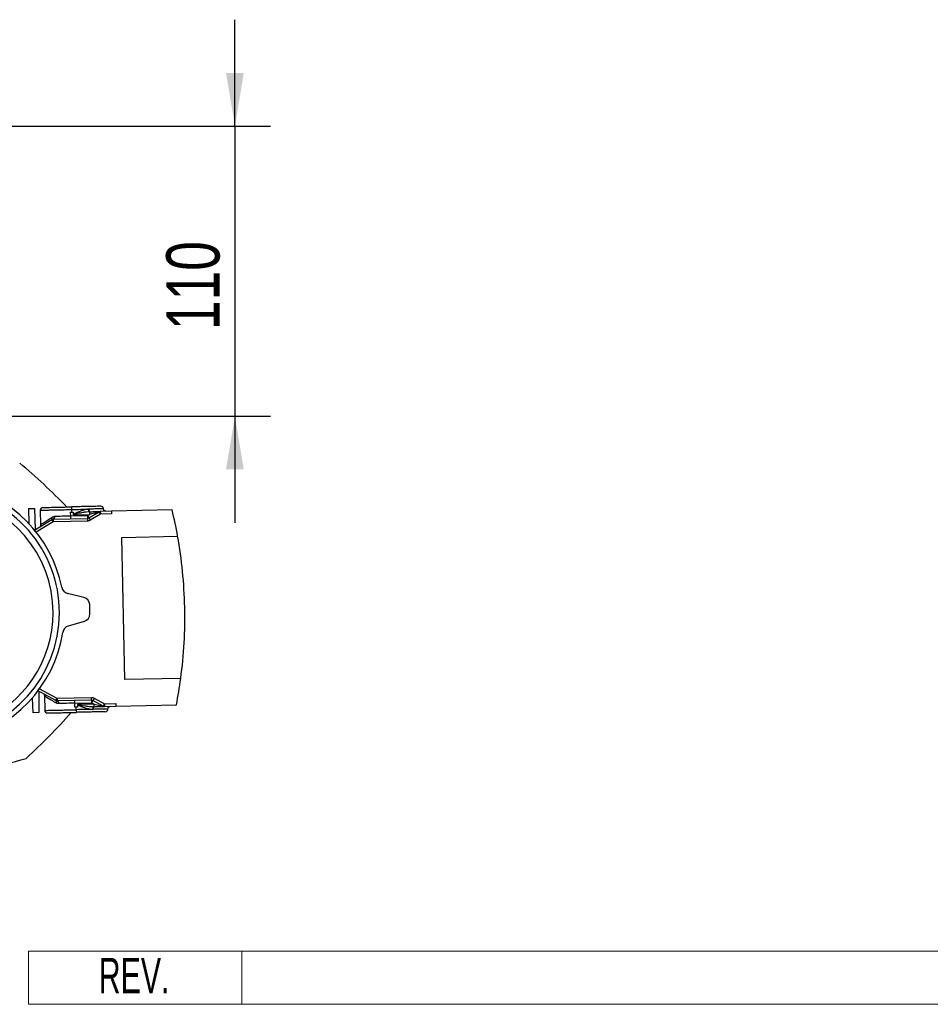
# Model space of a CAD drawing. Header units: millimetres. Extents: x 0 to 420, y 0 to 297.
# Tile 3 of 14: x 215 to 266, y 66 to 122. Entities that reach past the tile are written whole.
import ezdxf
from ezdxf.enums import TextEntityAlignment as Align

# ---------------------------------------------------------------- set-up
doc = ezdxf.new("R2010")
doc.units = ezdxf.units.MM
doc.layers.add('CARTIGLIO', color=140, linetype='Continuous')
doc.layers.add('QUOTE', color=174, linetype='Continuous')
doc.styles.add('SLDTEXTSTYLE0', font='TXT', dxfattribs={"width": 0.6382978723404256})
doc.styles.add('SLDTEXTSTYLE3', font='TXT', dxfattribs={"width": 0.75})
doc.dimstyles.new('SLDDIMSTYLE0', dxfattribs={"dimtxt": 3, "dimasz": 3, "dimexe": 0, "dimexo": 0.0625, "dimgap": 0.75, "dimtad": 1, "dimlfac": 6.740475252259, "dimrnd": 1e-09, "dimzin": 12, "dimdsep": 46, "dimtxsty": 'SLDTEXTSTYLE3', "dimsah": 1, "dimcen": 0.09, "dimadec": 0, "dimazin": 3, "dimtfac": 1, "dimtdec": 3, "dimtmove": 0, "dimatfit": 0, "dimfxl": 0, "dimfrac": 2, "dimtolj": 1, "dimtzin": 12, "dimarcsym": 0})

# ---------------------------------------------------------------- blocks, each defined once
blk = doc.blocks.new('SW_NOTE_0_27')
at = {"layer": 'CARTIGLIO', "color": 0, "insert": (2.340425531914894, 2.578135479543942), "char_height": 2, "attachment_point": 2, "style": 'SLDTEXTSTYLE0'}
blk.add_mtext('REV.', dxfattribs=at)
blk = doc.blocks.new('Cartiglio ALUSIC')
at = {"color": 161, "linetype": 'Continuous', "lineweight": 18}
for p, q in [((113.971100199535, 150.9990413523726), (113.971100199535, 153.9990413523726)), ((113.971100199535, 153.9990413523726), (313.621100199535, 153.9990413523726)), ((125.971100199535, 153.9990413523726), (125.971100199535, 150.9990413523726)), ((113.971100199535, 150.9990413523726), (313.621100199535, 150.9990413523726))]:
    blk.add_line(p, q, dxfattribs=at)
at = {"layer": 'CARTIGLIO', "color": 140}
blk.add_blockref('SW_NOTE_0_27', (117.5683224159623, 151.0374199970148), dxfattribs=at)
at = {"layer": 'CARTIGLIO', "color": 140, "style": 'SLDTEXTSTYLE0', "width": 0.6382978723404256}
for tag, height, p in [('AUTOATTR1', 3.5, (223.449403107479, 133.7003798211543)), ('AUTOATTR2', 3.5, (221.9290871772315, 127.4217635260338)), ('AUTOATTR11', 3.5, (222.8622803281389, 121.4105734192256)), ('AUTOATTR8', 4, (219.2444208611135, 110.0025032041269)), ('AUTOATTR9', 4, (218.1221976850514, 100.4234402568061)), ('AUTOATTR0', 4, (249.0325362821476, 100.3118048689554))]:
    blk.add_attdef(tag, text='', height=height, dxfattribs=at).set_placement(p, align=Align.TOP_CENTER)
at = {"layer": 'CARTIGLIO', "color": 140}
for tag in ['AUTOATTR13', 'AUTOATTR12', 'AUTOATTR10', 'AUTOATTR7', 'AUTOATTR6', 'AUTOATTR5', 'AUTOATTR4', 'AUTOATTR3']:
    blk.add_attdef(tag, (0, 0), '', height=4, dxfattribs=at)
blk = doc.blocks.new('_D_1')
at = {"layer": 'QUOTE'}
for p, q in [((226.7912083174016, 115.6079765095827), (226.7912083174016, 121.6079765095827)), ((208.1660220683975, 115.6079765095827), (228.7912083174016, 115.6079765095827)), ((226.7912083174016, 115.6079765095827), (226.7912083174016, 99.2886524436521)), ((208.1660220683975, 99.2886524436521), (228.7912083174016, 99.2886524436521)), ((226.7912083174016, 99.2886524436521), (226.7912083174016, 93.28865244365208))]:
    blk.add_line(p, q, dxfattribs=at)
for points in [[(226.7912083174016, 115.6079765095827), (227.2912083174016, 118.6079765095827), (226.2912083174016, 118.6079765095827)], [(226.7912083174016, 99.2886524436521), (226.2912083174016, 96.2886524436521), (227.2912083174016, 96.2886524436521)]]:
    blk.add_solid(points, dxfattribs=at)
at = {"layer": 'QUOTE', "insert": (222.9240049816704, 104.1233145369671), "char_height": 3, "attachment_point": 1, "rotation": 90.00000000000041, "style": 'SLDTEXTSTYLE3'}
blk.add_mtext('110', dxfattribs=at)

msp = doc.modelspace()

# ---------------------------------------------------------------- linework, layer by layer
at = {"color": 7, "linetype": 'Continuous', "lineweight": 25}
for p, q in [((215.1778552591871, 94.0905564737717), (215.5028118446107, 94.09132280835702)), ((215.1778552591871, 94.0905564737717), (215.1798493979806, 93.24558797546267)), ((215.5028118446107, 94.09132280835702), (215.5522370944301, 92.90468862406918)), ((215.8321636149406, 93.99117460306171), (215.8501923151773, 93.1715885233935)), ((217.5420275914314, 93.880393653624), (217.6152856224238, 93.88200513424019)), ((217.546921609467, 93.65791123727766), (217.5420275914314, 93.880393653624)), ((217.6152856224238, 93.88200513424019), (217.6120229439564, 94.03032674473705)), ((217.6152856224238, 93.88200513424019), (217.6885436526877, 93.88361661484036)), ((217.6885436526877, 93.88361661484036), (217.6916163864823, 93.74392943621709)), ((217.6947989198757, 93.73536081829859), (218.6223814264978, 93.75576516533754)), ((218.4955624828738, 93.67877879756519), (218.6223814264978, 93.75576516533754)), ((218.5623783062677, 94.05123201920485), (218.5386479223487, 94.05026496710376)), ((218.5725488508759, 93.5519598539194), (219.1386815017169, 93.8956348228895)), ((218.6191236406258, 93.90386436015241), (218.6448372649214, 93.9046525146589)), ((219.2156678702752, 93.76881587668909), (218.6495352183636, 93.42514091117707)), ((219.8401097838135, 93.93094531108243), (219.2124051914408, 93.91713749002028)), ((219.8433724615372, 93.78262369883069), (219.2156678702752, 93.76881587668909)), ((223.2545603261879, 94.00605408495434), (219.8401097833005, 93.93094531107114)), ((219.8401097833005, 93.93094531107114), (219.8433724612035, 93.78262369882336)), ((215.4719385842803, 92.85594282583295), (216.477049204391, 93.46610258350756)), ((216.5540355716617, 93.33928364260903), (215.6004939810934, 92.76042923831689)), ((216.5507728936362, 93.48760525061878), (218.4988251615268, 93.53045718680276)), ((218.502087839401, 93.38213557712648), (216.5540355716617, 93.33928364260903)), ((218.4955624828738, 93.67877879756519), (217.546921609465, 93.65791123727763)), ((220.4215265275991, 92.45980111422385), (223.5648186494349, 92.52894512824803)), ((220.5977111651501, 84.450434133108), (220.4215265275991, 92.45980111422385)), ((218.2775506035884, 89.08359454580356), (217.3711663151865, 89.30521518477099)), ((218.3073459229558, 87.72909706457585), (217.4115837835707, 87.46783402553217)), ((223.7410032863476, 84.51957814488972), (220.5977111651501, 84.450434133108)), ((216.7012997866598, 83.27165409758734), (215.6703306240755, 83.83702555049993)), ((215.7526949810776, 83.79185789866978), (215.7554978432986, 82.6041981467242)), ((215.7945616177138, 83.9380997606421), (216.7726350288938, 83.40173571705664)), ((215.4308218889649, 82.59067430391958), (215.3956579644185, 83.43491313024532)), ((216.0617826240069, 83.55267704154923), (216.0801271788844, 82.71873218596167)), ((216.7726350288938, 83.40173571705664), (218.720687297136, 83.4445876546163)), ((218.7239499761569, 83.29626604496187), (216.7758977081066, 83.2534141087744)), ((219.3792454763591, 82.95957828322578), (218.7985478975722, 83.27802605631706)), ((218.8698831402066, 83.40810767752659), (219.45058072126, 83.08965990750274)), ((215.7554978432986, 82.6041981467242), (215.4308218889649, 82.59067430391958)), ((217.7785717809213, 83.12707687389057), (218.7272126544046, 83.14794443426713)), ((217.7834657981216, 82.90459445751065), (217.7785717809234, 83.12707687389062)), ((217.8567238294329, 82.90620593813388), (217.7834657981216, 82.90459445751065)), ((217.9299818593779, 82.90781741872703), (217.8567238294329, 82.90620593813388)), ((217.8599865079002, 82.757884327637), (217.8567238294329, 82.90620593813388)), ((217.9269091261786, 83.04750455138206), (217.9299818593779, 82.90781741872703)), ((218.8572942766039, 83.07660919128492), (217.9297117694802, 83.05620486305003)), ((218.8572942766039, 83.07660919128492), (218.7272126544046, 83.14794443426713)), ((218.7865919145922, 82.77871221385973), (218.8103418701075, 82.7787896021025)), ((218.8862754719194, 82.9288533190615), (218.8605520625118, 82.9285099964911)), ((219.45058072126, 83.08965990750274), (220.0782853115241, 83.10346772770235)), ((219.453843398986, 82.94133829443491), (220.0815479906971, 82.9551461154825)), ((220.0782853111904, 83.10346772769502), (220.0815479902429, 82.95514611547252)), ((220.0815479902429, 82.95514611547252), (223.4959985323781, 83.0302548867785))]:
    msp.add_line(p, q, dxfattribs=at)
for centre, radius, start, end in [((190.7015048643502, 68.18522698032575), 37.20805887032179, 44.33737324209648, 49.89055433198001), ((209.8749593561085, 88.22118357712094), 7.306606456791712, 11.28082793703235, 78.28488080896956), ((209.8749593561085, 88.22118357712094), 7.035729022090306, 271.2601505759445, 77.8270690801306), ((209.8749593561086, 88.22118357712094), 6.676087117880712, 0, 81.1141724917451), ((215.980485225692, 93.99443728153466), 0.148357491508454, 91.26015045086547, 181.2601505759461), ((219.2435606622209, 94.06621620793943), 0.1483574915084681, 1.260150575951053, 91.26015070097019), ((198.1575521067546, 87.96343197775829), 25.81420352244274, 10.18694639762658, 13.53747426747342), ((198.1575521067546, 87.96343197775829), 25.81420352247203, 1.260150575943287, 10.18694639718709), ((217.4768771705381, 89.73755153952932), 0.4450724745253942, 191.2808279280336, 256.2601508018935), ((218.1718397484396, 88.65125819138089), 0.4450724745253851, 2.96731131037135, 76.26015081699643), ((209.8749593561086, 88.22118357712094), 6.676087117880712, 224.6055662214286, 0), ((218.1827260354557, 88.15636675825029), 0.4450724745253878, 286.2601503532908, 359.5529899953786), ((209.8749593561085, 88.22118357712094), 8.753091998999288, 359.5529899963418, 2.96731116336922), ((198.1575521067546, 87.96343197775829), 25.81420352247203, 352.3333547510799, 1.260150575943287), ((209.8749593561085, 88.22118357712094), 7.306606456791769, 281.280827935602, 351.2394732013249), ((217.5362036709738, 87.04056433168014), 0.4450724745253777, 106.2601503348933, 171.239473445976), ((198.1575521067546, 87.96343197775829), 25.81420352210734, 348.9828268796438, 352.3333547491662), ((216.2284487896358, 82.72199486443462), 0.1483574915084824, 181.2601505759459, 271.2601505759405), ((219.4915242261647, 82.79377379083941), 0.1483574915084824, 271.2601504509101, 1.260150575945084), ((189.8390027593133, 107.3946380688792), 37.20805887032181, 312.6297468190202, 318.2012339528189), ((209.6791986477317, 97.12048022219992), 17.92158497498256, 271.2601505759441, 287.3999208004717)]:
    msp.add_arc(centre, radius, start, end, dxfattribs=at)
for points in [[(215.8321636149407, 93.99117460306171), (215.8387877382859, 93.9913203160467), (215.8520359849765, 93.99161174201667), (215.9578711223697, 93.99393983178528), (216.1223635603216, 93.99755822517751), (216.3454186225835, 94.00246483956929), (216.6167960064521, 94.00843441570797), (216.9265138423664, 94.0152473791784), (217.2625502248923, 94.02263928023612), (217.4955320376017, 94.02776425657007), (217.6120229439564, 94.03032674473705)], [(215.9772225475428, 94.14275889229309), (215.9832946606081, 94.1428924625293), (215.9954388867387, 94.14315960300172), (216.0924544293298, 94.14529368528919), (216.2432391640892, 94.14861054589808), (216.4477063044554, 94.15310827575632), (216.6964689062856, 94.1585803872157), (216.980376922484, 94.16482560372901), (217.2884102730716, 94.17160151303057), (217.5019769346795, 94.17629940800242), (217.6087602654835, 94.17864835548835)], [(219.2402979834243, 94.21453781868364), (219.234225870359, 94.21440424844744), (219.2220816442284, 94.21413710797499), (219.1250661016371, 94.21200302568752), (218.9742813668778, 94.20868616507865), (218.7698142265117, 94.20418843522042), (218.5210516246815, 94.19871632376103), (218.237143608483, 94.19247110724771), (217.9291102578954, 94.18569519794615), (217.7155435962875, 94.18099730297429), (217.6087602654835, 94.17864835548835)], [(217.6120229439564, 94.03032674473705), (217.6115954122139, 94.04976237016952), (217.6107403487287, 94.08863362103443), (217.6096618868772, 94.1376605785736), (217.608907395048, 94.17195983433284), (217.6088093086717, 94.17641884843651), (217.6087602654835, 94.17864835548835)], [(217.6120229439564, 94.03032674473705), (217.7801596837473, 94.03402530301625), (218.116433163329, 94.04142241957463), (218.4137299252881, 94.04796215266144), (218.5623783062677, 94.05123201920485)], [(218.6223814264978, 93.75576516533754), (218.621968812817, 93.77452261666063), (218.6211435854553, 93.81203751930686), (218.6200896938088, 93.85994751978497), (218.6193280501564, 93.89457190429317), (218.6191917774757, 93.90076687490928), (218.6191236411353, 93.90386436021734)], [(219.1386815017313, 93.89563482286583), (219.15026106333, 93.9016450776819), (219.1734201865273, 93.91366558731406), (219.1994101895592, 93.91598018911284), (219.2124051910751, 93.91713749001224)], [(219.2156678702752, 93.76881587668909), (219.2055798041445, 93.78543385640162), (219.1854036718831, 93.8186698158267), (219.1599562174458, 93.86058917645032), (219.1421531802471, 93.88991595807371), (219.1398387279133, 93.89372853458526), (219.1386815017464, 93.89563482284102)], [(219.2124051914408, 93.91713749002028), (219.212454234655, 93.91490798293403), (219.2125523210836, 93.91044896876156), (219.2133068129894, 93.87614971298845), (219.2143852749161, 93.82712275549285), (219.2152403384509, 93.7882515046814), (219.2156678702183, 93.76881587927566)], [(216.4770492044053, 93.46610258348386), (216.4886287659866, 93.47211283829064), (216.5117878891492, 93.48413334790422), (216.5377778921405, 93.48644794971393), (216.5507728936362, 93.48760525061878)], [(216.5540355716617, 93.33928364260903), (216.5439475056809, 93.35590162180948), (216.5237713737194, 93.3891375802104), (216.4983239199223, 93.43105693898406), (216.4805208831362, 93.46038371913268), (216.4782064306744, 93.46419629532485), (216.4770492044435, 93.46610258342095)], [(216.5507728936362, 93.48760525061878), (216.5508219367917, 93.48537574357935), (216.550920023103, 93.48091672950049), (216.5516745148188, 93.44661747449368), (216.5527529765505, 93.3975905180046), (216.553608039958, 93.3587192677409), (216.5540355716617, 93.33928364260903)], [(217.546921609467, 93.65791123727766), (217.3837737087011, 93.65432242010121), (217.0574779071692, 93.64714478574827), (216.7725081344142, 93.64087621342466), (216.6300232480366, 93.63774192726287)], [(218.4955624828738, 93.67877879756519), (218.4959900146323, 93.65934317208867), (218.4968450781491, 93.62047192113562), (218.497923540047, 93.57144496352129), (218.4986780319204, 93.53714570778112), (218.498776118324, 93.53268669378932), (218.4988251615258, 93.53045718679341)], [(218.5725488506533, 93.55195985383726), (218.5713916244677, 93.55386614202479), (218.5690771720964, 93.55767871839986), (218.5512741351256, 93.58700549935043), (218.5258266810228, 93.62892485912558), (218.5056505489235, 93.66216081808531), (218.4955624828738, 93.67877879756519)], [(218.5725488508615, 93.55195985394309), (218.5609692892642, 93.54594959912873), (218.5378101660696, 93.53392908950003), (218.5118201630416, 93.53161448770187), (218.4988251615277, 93.53045718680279)], [(218.502087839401, 93.38213557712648), (218.5016603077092, 93.40157120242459), (218.5008052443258, 93.44044245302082), (218.4997267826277, 93.48946941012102), (218.4989722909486, 93.52376866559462), (218.4988742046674, 93.52822767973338), (218.4988251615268, 93.53045718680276)], [(218.5725488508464, 93.55195985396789), (218.5737060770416, 93.55005356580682), (218.5760205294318, 93.54624098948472), (218.593823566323, 93.51691420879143), (218.6192710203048, 93.47499484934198), (218.639447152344, 93.44175889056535), (218.6495352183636, 93.42514091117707)], [(216.7012997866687, 83.27165409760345), (216.7023720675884, 83.27360942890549), (216.704516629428, 83.27752009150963), (216.7210128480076, 83.30760136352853), (216.7445923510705, 83.35059918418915), (216.7632874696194, 83.38469020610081), (216.7726350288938, 83.40173571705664)], [(216.775897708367, 83.25341410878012), (216.7628643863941, 83.25399885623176), (216.7367977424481, 83.25516835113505), (216.7131324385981, 83.2661588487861), (216.7012997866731, 83.2716540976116)], [(216.7726350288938, 83.40173571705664), (216.7730625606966, 83.38230009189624), (216.7739176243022, 83.34342884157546), (216.7749960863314, 83.29440188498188), (216.7757505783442, 83.26010262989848), (216.7758486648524, 83.25564361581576), (216.7758977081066, 83.2534141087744)], [(218.7239499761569, 83.29626604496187), (218.7239009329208, 83.29849555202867), (218.7238028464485, 83.3029545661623), (218.7230483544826, 83.33725382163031), (218.7219698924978, 83.38628077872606), (218.7211148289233, 83.42515202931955), (218.720687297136, 83.4445876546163)], [(218.7239499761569, 83.29626604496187), (218.7369832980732, 83.29568129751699), (218.7630499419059, 83.29451180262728), (218.7867152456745, 83.28352130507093), (218.7985478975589, 83.27802605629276)], [(218.7239499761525, 83.29626604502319), (218.723999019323, 83.29403653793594), (218.724097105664, 83.28957752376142), (218.7248515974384, 83.25527826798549), (218.7259300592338, 83.20625131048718), (218.7267851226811, 83.16738005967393), (218.7272126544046, 83.14794443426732)], [(218.7272126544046, 83.14794443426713), (218.7365602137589, 83.16498994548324), (218.7552553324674, 83.19908096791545), (218.7788348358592, 83.24207878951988), (218.7953310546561, 83.27216006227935), (218.7974756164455, 83.27607072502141), (218.7985478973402, 83.27802605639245)], [(218.8698831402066, 83.40810767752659), (218.8605355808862, 83.3910621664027), (218.8418404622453, 83.35697114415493), (218.8182609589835, 83.31397332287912), (218.8017647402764, 83.28389205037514), (218.7996201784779, 83.2799813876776), (218.7985478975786, 83.27802605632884)], [(216.0801271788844, 82.71873218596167), (216.0867513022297, 82.71887789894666), (216.0999995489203, 82.71916932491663), (216.2058346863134, 82.72149741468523), (216.3703271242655, 82.72511580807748), (216.5933821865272, 82.73002242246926), (216.8647595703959, 82.73599199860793), (217.1744774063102, 82.74280496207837), (217.5105137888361, 82.75019686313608), (217.7434956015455, 82.75532183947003), (217.8599865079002, 82.757884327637)], [(216.2317114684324, 82.57367325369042), (216.2377835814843, 82.57380682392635), (216.2499278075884, 82.57407396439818), (216.3469433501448, 82.5762080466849), (216.497728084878, 82.5795249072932), (216.7021952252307, 82.58402263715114), (216.9509578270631, 82.58949474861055), (217.2348658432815, 82.59573996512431), (217.5428991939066, 82.6025158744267), (217.7564658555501, 82.60721376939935), (217.8632491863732, 82.60956271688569)], [(217.7785717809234, 83.12707687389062), (217.6154238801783, 83.12348805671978), (217.289128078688, 83.11631042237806), (217.0041583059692, 83.11004185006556), (216.8616734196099, 83.1069075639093)], [(218.8103418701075, 82.7787896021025), (218.6616934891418, 82.77551973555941), (218.3643967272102, 82.7689800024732), (218.0281232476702, 82.76158288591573), (217.8599865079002, 82.757884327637)], [(217.8599865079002, 82.757884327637), (217.8604140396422, 82.73844870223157), (217.8612691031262, 82.69957745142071), (217.8623475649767, 82.65055049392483), (217.8631020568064, 82.61625123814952), (217.8632001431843, 82.61179222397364), (217.8632491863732, 82.60956271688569)], [(219.4947869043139, 82.64545218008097), (219.488714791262, 82.64531860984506), (219.4765705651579, 82.64505146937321), (219.3795550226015, 82.64291738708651), (219.2287702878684, 82.63960052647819), (219.0243031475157, 82.63510279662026), (218.7755405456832, 82.62963068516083), (218.4916325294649, 82.62338546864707), (218.1835991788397, 82.6166095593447), (217.9700325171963, 82.61191166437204), (217.8632491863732, 82.60956271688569)], [(219.6398458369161, 82.79703646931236), (219.6289817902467, 82.79679748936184), (219.6072536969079, 82.79631952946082), (219.43323244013, 82.79249152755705), (219.1722307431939, 82.78675018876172), (218.9309714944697, 82.7814431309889), (218.8103418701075, 82.7787896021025)], [(218.860552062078, 82.92850999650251), (218.8604839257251, 82.93160748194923), (218.8603476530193, 82.93780245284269), (218.8595860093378, 82.9724268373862), (218.8585321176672, 83.02033683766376), (218.8577068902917, 83.05785174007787), (218.8572942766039, 83.07660919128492)], [(219.3792454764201, 82.95957828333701), (219.3803177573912, 82.96153361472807), (219.3824623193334, 82.96544427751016), (219.3989585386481, 82.99552555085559), (219.4225380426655, 83.03852337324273), (219.4412331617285, 83.07261439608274), (219.45058072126, 83.08965990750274)], [(219.453843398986, 82.94133829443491), (219.4408100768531, 82.94192304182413), (219.4147434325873, 82.94309253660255), (219.391078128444, 82.95408303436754), (219.3792454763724, 82.95957828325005)], [(219.4505807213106, 83.08965990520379), (219.4510082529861, 83.07022427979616), (219.4518633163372, 83.03135302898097), (219.4529417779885, 82.98232607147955), (219.4536962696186, 82.94802681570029), (219.4537943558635, 82.94356780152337), (219.453843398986, 82.94133829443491)]]:
    msp.add_open_spline(points, degree=3, dxfattribs=at)
for points, knots in [([(218.5386479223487, 94.05026496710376), (218.4697427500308, 94.04076256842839), (218.3323557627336, 94.02181615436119), (218.1550121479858, 93.95964875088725), (218.0123323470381, 93.90332789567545), (217.9003015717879, 93.8565402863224), (217.7971225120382, 93.8050749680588), (217.7186601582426, 93.77513659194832), (217.6942283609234, 93.74694352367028), (217.6916163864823, 93.74392943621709)], [0, 0, 0, 0, 0.2491597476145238, 0.4967886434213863, 0.6177345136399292, 0.7468701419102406, 0.8829487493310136, 0.9874861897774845, 1, 1, 1, 1]), ([(217.6916163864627, 93.74392943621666), (217.6917736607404, 93.74224890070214), (217.6920001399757, 93.7398288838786), (217.6933666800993, 93.73697624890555), (217.6943275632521, 93.73589246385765), (217.6947989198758, 93.73536081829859)], [0, 0, 0, 0, 0.5365607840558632, 0.7726621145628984, 1, 1, 1, 1]), ([(218.6191236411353, 93.90386436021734), (218.5598968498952, 93.89979178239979), (218.4276624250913, 93.89069902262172), (218.2520635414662, 93.86221448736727), (218.0800184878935, 93.8305389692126), (217.9594480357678, 93.80559930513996), (217.8608642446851, 93.78397851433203), (217.8010541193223, 93.7705547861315), (217.7493599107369, 93.75746551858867), (217.714927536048, 93.74875445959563), (217.6982311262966, 93.74043787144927), (217.6955331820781, 93.73766743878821), (217.6948717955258, 93.73630788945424), (217.6948223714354, 93.73566558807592), (217.6947989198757, 93.73536081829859)], [0, 0, 0, 0, 0.1933551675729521, 0.4317000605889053, 0.5667970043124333, 0.7477468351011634, 0.8196292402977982, 0.8841429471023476, 0.9402191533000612, 0.9870966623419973, 0.9953461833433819, 0.9979950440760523, 0.9990486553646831, 1, 1, 1, 1]), ([(218.538647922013, 94.05026496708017), (218.5405024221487, 94.03216109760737), (218.544354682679, 93.99455483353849), (218.563532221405, 93.94596779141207), (218.5898364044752, 93.91181494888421), (218.6096063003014, 93.90644802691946), (218.6191236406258, 93.90386436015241)], [0, 0, 0, 0, 0.2407028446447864, 0.5000000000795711, 0.7592971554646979, 1, 1, 1, 1]), ([(219.3916959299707, 94.06947478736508), (219.3917580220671, 94.06947615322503), (219.4104421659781, 94.06988715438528), (219.3453162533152, 94.06845455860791), (219.188518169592, 94.06500542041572), (218.9230687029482, 94.05916624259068), (218.6826084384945, 94.05387676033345), (218.5623783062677, 94.05123201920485)], [0, 0, 0, 0, 0.0008328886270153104, 0.2506246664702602, 0.5004164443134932, 0.7502082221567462, 0.9999999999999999, 0.9999999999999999, 0.9999999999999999, 0.9999999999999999]), ([(218.5623783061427, 94.0512320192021), (218.5638466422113, 94.03259697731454), (218.566105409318, 94.00393036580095), (218.5767405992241, 93.96961594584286), (218.5874845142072, 93.94607866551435), (218.6005933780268, 93.92721511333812), (218.6194383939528, 93.90912535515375), (218.6348310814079, 93.90641464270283), (218.6448372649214, 93.9046525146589)], [0, 0, 0, 0, 0.2394568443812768, 0.3683606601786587, 0.4999999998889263, 0.6316393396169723, 0.760543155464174, 0.9999999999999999, 0.9999999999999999, 0.9999999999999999, 0.9999999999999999]), ([(219.138681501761, 93.89563482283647), (219.1381641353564, 93.89549282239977), (219.1370714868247, 93.8951929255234), (219.1250912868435, 93.89193969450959), (219.0786556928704, 93.8793889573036), (218.908627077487, 93.83329288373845), (218.7452465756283, 93.78904236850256), (218.6223814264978, 93.75576516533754)], [0, 0, 0, 0, 0.02527373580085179, 0.05337669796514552, 0.125004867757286, 0.3419875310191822, 1, 1, 1, 1]), ([(218.6448372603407, 93.90465251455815), (218.7183619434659, 93.90626986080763), (218.8568677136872, 93.90931661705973), (219.0164135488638, 93.91282619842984), (219.1166108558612, 93.91503027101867), (219.1695523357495, 93.9161948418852), (219.2055640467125, 93.91698700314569), (219.2101967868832, 93.91708891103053), (219.2124051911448, 93.91713749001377)], [0, 0, 0, 0, 0.3191798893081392, 0.6012709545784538, 0.7212335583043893, 0.8259044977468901, 0.917009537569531, 1, 1, 1, 1]), ([(219.5434658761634, 93.92441993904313), (219.5247641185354, 93.92599077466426), (219.4959949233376, 93.92840721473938), (219.4610564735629, 93.94614298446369), (219.4368733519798, 93.9647629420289), (219.4172080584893, 93.98810398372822), (219.3979531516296, 94.02222885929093), (219.3942739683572, 94.0508641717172), (219.3918822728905, 94.0694788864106)], [0, 0, 0, 0, 0.2394577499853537, 0.3683614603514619, 0.5000004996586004, 0.6316394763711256, 0.7605429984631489, 1, 1, 1, 1]), ([(215.8501759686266, 93.1723316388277), (215.8490177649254, 93.1497852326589), (215.8471308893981, 93.11305398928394), (215.8500674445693, 93.09610286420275), (215.8717621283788, 93.10114297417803), (215.9184016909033, 93.12730722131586), (215.9768811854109, 93.1627010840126), (216.0054895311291, 93.18001586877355)], [0, 0, 0, 0, 0.2276849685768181, 0.3709306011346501, 0.550399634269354, 0.7800541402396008, 1, 1, 1, 1]), ([(215.8501759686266, 93.1723316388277), (215.8584270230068, 93.17781123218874), (215.8752183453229, 93.18896248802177), (216.0098733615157, 93.27711891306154), (216.2139226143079, 93.41114248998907), (216.3995096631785, 93.53296976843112), (216.493985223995, 93.5949875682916)], [0, 0, 0, 0, 0.2385488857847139, 0.4854593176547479, 0.738066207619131, 1, 1, 1, 1]), ([(216.4770492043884, 93.46610258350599), (216.48380196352, 93.47176038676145), (216.4976503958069, 93.48336330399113), (216.5069934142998, 93.51486876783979), (216.5068410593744, 93.55330527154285), (216.498199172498, 93.58132474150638), (216.4939852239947, 93.5949875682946)], [0, 0, 0, 0, 0.2438095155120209, 0.50000000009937, 0.756190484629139, 1, 1, 1, 1]), ([(216.493985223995, 93.5949875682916), (216.5150684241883, 93.60688511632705), (216.5571942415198, 93.63065731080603), (216.6057625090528, 93.635381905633), (216.6300232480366, 93.63774192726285)], [0, 0, 0, 0, 0.500481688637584, 1, 1, 1, 1]), ([(216.6300232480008, 93.63774192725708), (216.6293314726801, 93.61905936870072), (216.6282673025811, 93.59031966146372), (216.6187377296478, 93.55556167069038), (216.6086111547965, 93.53156529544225), (216.595813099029, 93.51213186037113), (216.5770095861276, 93.49321393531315), (216.5611091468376, 93.48981485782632), (216.5507728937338, 93.48760525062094)], [0, 0, 0, 0, 0.2394568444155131, 0.3683606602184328, 0.4999999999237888, 0.6316393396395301, 0.7605431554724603, 0.9999999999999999, 0.9999999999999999, 0.9999999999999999, 0.9999999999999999]), ([(217.5471916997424, 93.50952379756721), (217.5475213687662, 93.5116581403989), (217.5481815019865, 93.51593197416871), (217.5485741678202, 93.54905249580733), (217.5481793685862, 93.5896133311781), (217.5475592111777, 93.62758571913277), (217.5471352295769, 93.6477510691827), (217.546921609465, 93.65791123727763)], [0, 0, 0, 0, 0.2438204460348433, 0.4882289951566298, 0.7394968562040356, 0.8687473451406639, 1, 1, 1, 1]), ([(218.6495352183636, 93.42514091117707), (218.6263944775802, 93.41312842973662), (218.580077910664, 93.38908525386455), (218.5280976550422, 93.38445330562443), (218.502087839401, 93.38213557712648)], [0, 0, 0, 0, 0.4996212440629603, 1, 1, 1, 1]), ([(216.2176160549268, 83.53672801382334), (216.1882739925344, 83.5527680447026), (216.1282946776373, 83.58555613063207), (216.0805496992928, 83.60964417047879), (216.0586543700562, 83.61372541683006), (216.0564660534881, 83.59666155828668), (216.0599663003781, 83.56004881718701), (216.0621148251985, 83.53757515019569)], [0, 0, 0, 0, 0.2199458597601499, 0.4496003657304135, 0.6290693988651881, 0.7723150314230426, 0.9999999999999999, 0.9999999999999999, 0.9999999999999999, 0.9999999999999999]), ([(216.0621148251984, 83.53757515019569), (216.070599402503, 83.53246335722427), (216.0878653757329, 83.52206094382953), (216.2262678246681, 83.43991033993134), (216.4360109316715, 83.31499046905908), (216.6267756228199, 83.20144191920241), (216.7238869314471, 83.14363851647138)], [0, 0, 0, 0, 0.2385569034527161, 0.4854593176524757, 0.7380662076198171, 1, 1, 1, 1]), ([(216.7012997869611, 83.27165409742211), (216.7082948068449, 83.26629870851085), (216.7226400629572, 83.25531597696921), (216.7333594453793, 83.22425183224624), (216.7348974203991, 83.18584580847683), (216.7274960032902, 83.15747342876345), (216.7238869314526, 83.14363851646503)], [0, 0, 0, 0, 0.2438095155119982, 0.5000000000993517, 0.7561904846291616, 0.9999999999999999, 0.9999999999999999, 0.9999999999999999, 0.9999999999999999]), ([(216.775897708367, 83.25341410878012), (216.7863211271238, 83.25166115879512), (216.8023556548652, 83.24896456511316), (216.8219728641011, 83.2308917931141), (216.8356130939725, 83.21203992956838), (216.8467850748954, 83.18851206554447), (216.8578338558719, 83.15420674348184), (216.8601607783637, 83.12554163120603), (216.8616734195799, 83.10690756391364)], [0, 0, 0, 0, 0.2394568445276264, 0.3683606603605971, 0.5000000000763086, 0.6316393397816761, 0.760543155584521, 1, 1, 1, 1]), ([(217.7785717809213, 83.12707687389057), (217.7781615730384, 83.14462246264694), (217.7773811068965, 83.17800489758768), (217.7760768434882, 83.21717327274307), (217.7749133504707, 83.24412409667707), (217.7739680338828, 83.26176141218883), (217.7730862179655, 83.27319124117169), (217.7725730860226, 83.27461884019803), (217.7723165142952, 83.27533265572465)], [0, 0, 0, 0, 0.2254393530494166, 0.4289234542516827, 0.5716843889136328, 0.7144503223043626, 0.8572219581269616, 1, 1, 1, 1]), ([(218.720687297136, 83.4445876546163), (218.7467340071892, 83.44342039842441), (218.7988669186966, 83.44108411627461), (218.8461991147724, 83.41910537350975), (218.8698831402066, 83.40810767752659)], [0, 0, 0, 0, 0.4996212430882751, 1, 1, 1, 1]), ([(216.8616734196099, 83.1069075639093), (216.8374647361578, 83.1081816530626), (216.7887350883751, 83.11074626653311), (216.7455951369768, 83.13262769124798), (216.7238869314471, 83.14363851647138)], [0, 0, 0, 0, 0.4967957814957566, 1, 1, 1, 1]), ([(217.9297117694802, 83.05620486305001), (217.9292646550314, 83.05563066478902), (217.9283604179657, 83.05446941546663), (217.9271222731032, 83.05156697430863), (217.9269960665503, 83.04916157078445), (217.926909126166, 83.04750455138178)], [0, 0, 0, 0, 0.2333137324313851, 0.4718499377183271, 1, 1, 1, 1]), ([(217.9269091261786, 83.04750455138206), (217.9295484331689, 83.04459307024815), (217.9359905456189, 83.03748662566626), (217.9529581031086, 83.02693750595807), (217.984130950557, 83.01060378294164), (218.04878986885, 82.98213118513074), (218.1779706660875, 82.92988043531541), (218.3622211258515, 82.86352127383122), (218.5796241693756, 82.79797527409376), (218.7177044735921, 82.78512375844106), (218.7865919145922, 82.77871221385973)], [0, 0, 0, 0, 0.01231530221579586, 0.0300596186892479, 0.06230453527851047, 0.1233603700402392, 0.2525344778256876, 0.5033599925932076, 0.7522292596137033, 1, 1, 1, 1]), ([(217.9297117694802, 83.05620486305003), (217.9297490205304, 83.05589979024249), (217.9298275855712, 83.05525637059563), (217.9305583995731, 83.05391960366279), (217.9322943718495, 83.05228457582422), (217.9353171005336, 83.05046409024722), (217.9515329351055, 83.04332243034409), (217.9788317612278, 83.03792673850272), (218.0183329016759, 83.02950559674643), (218.0559547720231, 83.02246690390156), (218.1051361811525, 83.01362592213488), (218.1972062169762, 82.9976962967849), (218.3190987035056, 82.97798912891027), (218.4926481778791, 82.95390471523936), (218.6691356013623, 82.93322054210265), (218.8013285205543, 82.92996742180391), (218.860552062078, 82.92850999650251)], [0, 0, 0, 0, 0.0009563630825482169, 0.002017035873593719, 0.004689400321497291, 0.00832777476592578, 0.01304752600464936, 0.06018882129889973, 0.09479857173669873, 0.1400564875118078, 0.1802716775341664, 0.25179062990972, 0.4338136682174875, 0.5693242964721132, 0.8070536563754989, 0.9999999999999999, 0.9999999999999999, 0.9999999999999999, 0.9999999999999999]), ([(218.8605520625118, 82.9285099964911), (218.8511575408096, 82.92551031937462), (218.831642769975, 82.91927923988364), (218.8068658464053, 82.88400274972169), (218.7898433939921, 82.8346194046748), (218.7876485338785, 82.79688012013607), (218.7865919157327, 82.77871221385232)], [0, 0, 0, 0, 0.2407028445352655, 0.4999999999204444, 0.7592971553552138, 1, 1, 1, 1]), ([(218.8862754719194, 82.9288533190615), (218.8763564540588, 82.92665288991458), (218.8610978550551, 82.92326793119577), (218.8430665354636, 82.90436699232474), (218.8307998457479, 82.88494524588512), (218.8211013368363, 82.86095828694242), (218.8119853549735, 82.82620939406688), (218.8109893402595, 82.79747118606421), (218.8103418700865, 82.77878960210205)], [0, 0, 0, 0, 0.2394568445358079, 0.3683606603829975, 0.5000000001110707, 0.6316393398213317, 0.7605431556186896, 0.9999999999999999, 0.9999999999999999, 0.9999999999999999, 0.9999999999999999]), ([(218.8572942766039, 83.07660919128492), (218.9815035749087, 83.04876725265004), (219.146671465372, 83.01174430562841), (219.3185642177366, 82.97316828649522), (219.3655057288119, 82.96267263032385), (219.3776175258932, 82.95994903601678), (219.3787223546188, 82.95969742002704), (219.3792454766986, 82.95957828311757)], [0, 0, 0, 0, 0.6580128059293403, 0.8749955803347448, 0.9466251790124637, 0.9747277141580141, 1, 1, 1, 1]), ([(218.8862754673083, 82.92885331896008), (218.9598002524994, 82.93047066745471), (219.0983062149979, 82.93351742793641), (219.2578753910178, 82.93702752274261), (219.3580714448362, 82.93923156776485), (219.4110157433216, 82.94039620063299), (219.4469900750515, 82.94118753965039), (219.4516318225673, 82.9412896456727), (219.4538433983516, 82.94133829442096)], [0, 0, 0, 0, 0.3191814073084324, 0.6012738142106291, 0.7213473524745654, 0.8259092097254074, 0.9170538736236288, 1, 1, 1, 1]), ([(219.6398458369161, 82.79703646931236), (219.6414166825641, 82.81573836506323), (219.6438331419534, 82.8445078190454), (219.6615688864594, 82.87944632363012), (219.6801888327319, 82.90362953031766), (219.7035298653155, 82.92329488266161), (219.7376546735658, 82.94254983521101), (219.7662900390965, 82.94622904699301), (219.7849047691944, 82.9486207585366)], [0, 0, 0, 0, 0.2394568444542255, 0.3683606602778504, 0.4999999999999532, 0.6316393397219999, 0.7605431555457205, 1, 1, 1, 1])]:
    msp.add_open_spline(points, degree=3, knots=knots, dxfattribs=at)

# ---------------------------------------------------------------- block references
at = {"layer": 'CARTIGLIO'}
msp.add_blockref('Cartiglio ALUSIC', (101.206296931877, -84.82804008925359), dxfattribs=at)

# ---------------------------------------------------------------- dimensions: what is measured, and where the dimension line sits
at = {"layer": 'QUOTE'}
dim = msp.add_linear_dim(base=(224.4099582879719, 99.2886524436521), p1=(206.1660220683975, 115.6079765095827), p2=(206.1660220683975, 99.2886524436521), angle=90.0000000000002, dimstyle='SLDDIMSTYLE0', dxfattribs=at)
dim.commit()
dim.dimension.update_dxf_attribs({"geometry": '_D_1', "text_midpoint": (224.4099582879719, 107.4483144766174), "dimtype": 160})

doc.saveas('drawing.dxf')
